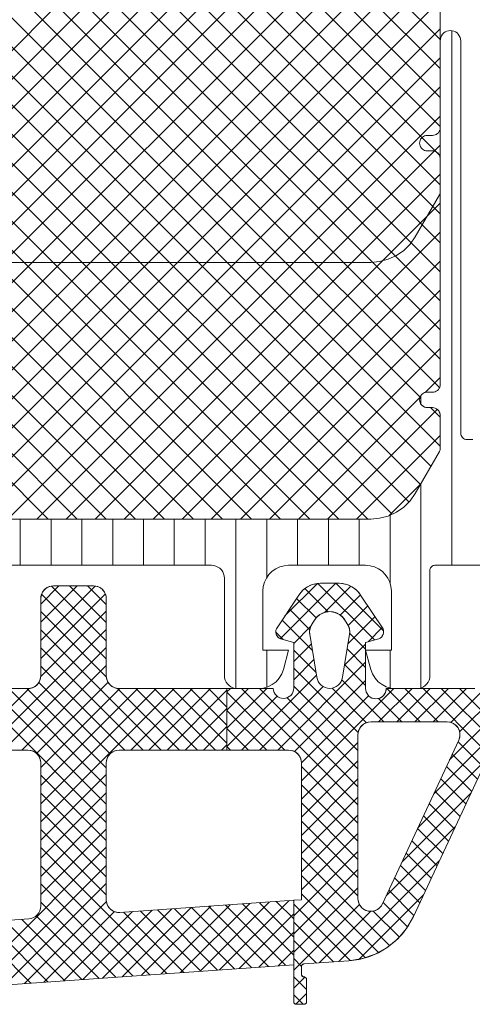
# Model space of a CAD drawing. Header units: metres. Extents: x 69 to 122.5, y -21.4 to -4.6.
# Tile 130 of 250: x 77.3832 to 77.4008, y -12.292 to -12.2537. Entities that reach past the tile are written whole.
import ezdxf

# ---------------------------------------------------------------- set-up
doc = ezdxf.new("R2010")
doc.units = ezdxf.units.M
doc.header["$LTSCALE"] = 0.02
doc.layers.add('032_Metallarbeiten-Fenster', color=7, linetype='Continuous', lineweight=5)

msp = doc.modelspace()

# ---------------------------------------------------------------- linework, layer by layer
at = {"layer": '032_Metallarbeiten-Fenster', "color": 251, "linetype": 'Continuous', "lineweight": 9, "true_color": 0x555555}
for p, q in [((77.353903, -12.231415), (77.395603, -12.273115)), ((77.355034, -12.231415), (77.396734, -12.273115)), ((77.356166, -12.231415), (77.397677, -12.272926)), ((77.357297, -12.231415), (77.398331, -12.272449)), ((77.358428, -12.231415), (77.39878, -12.271767)), ((77.35956, -12.231415), (77.399194, -12.271049)), ((77.360691, -12.231415), (77.399549, -12.270274)), ((77.361822, -12.231415), (77.39877, -12.268363)), ((77.362954, -12.231415), (77.399526, -12.267987)), ((77.364085, -12.231415), (77.39955, -12.26688)), ((77.365216, -12.231415), (77.39955, -12.265749)), ((77.366348, -12.231415), (77.39955, -12.264618)), ((77.367479, -12.231415), (77.39955, -12.263486)), ((77.368611, -12.231415), (77.39955, -12.262355)), ((77.369742, -12.231415), (77.39955, -12.261223)), ((77.370873, -12.231415), (77.39955, -12.260092)), ((77.372005, -12.231415), (77.39955, -12.258961)), ((77.373136, -12.231415), (77.39955, -12.257829)), ((77.374267, -12.231415), (77.39955, -12.256698)), ((77.375399, -12.231415), (77.39955, -12.255567)), ((77.37653, -12.231415), (77.39955, -12.254435)), ((77.353056, -12.2317), (77.394471, -12.273115)), ((77.35275, -12.232525), (77.39334, -12.273115)), ((77.35275, -12.233656), (77.392209, -12.273115)), ((77.35275, -12.234788), (77.391077, -12.273115)), ((77.35275, -12.235919), (77.389946, -12.273115)), ((77.35275, -12.23705), (77.388815, -12.273115)), ((77.35275, -12.238182), (77.387683, -12.273115)), ((77.364617, -12.273115), (77.39955, -12.238182)), ((77.35275, -12.239313), (77.386552, -12.273115)), ((77.365748, -12.273115), (77.39955, -12.239313)), ((77.35275, -12.240445), (77.38542, -12.273115)), ((77.36688, -12.273115), (77.39955, -12.240445)), ((77.35275, -12.241576), (77.384289, -12.273115)), ((77.368011, -12.273115), (77.39955, -12.241576)), ((77.369143, -12.273115), (77.39955, -12.242707)), ((77.370274, -12.273115), (77.39955, -12.243839)), ((77.371405, -12.273115), (77.39955, -12.24497)), ((77.372537, -12.273115), (77.39955, -12.246101)), ((77.373668, -12.273115), (77.39955, -12.247233)), ((77.374799, -12.273115), (77.39955, -12.248364)), ((77.375931, -12.273115), (77.39955, -12.249496)), ((77.377062, -12.273115), (77.39955, -12.250627)), ((77.378193, -12.273115), (77.39955, -12.251758)), ((77.379325, -12.273115), (77.39955, -12.25289)), ((77.380456, -12.273115), (77.39955, -12.254021)), ((77.4, -12.274915), (77.4, -12.254091)), ((77.381588, -12.273115), (77.39955, -12.255152)), ((77.382719, -12.273115), (77.39955, -12.256284)), ((77.38385, -12.273115), (77.39955, -12.257415)), ((77.384982, -12.273115), (77.39955, -12.258547)), ((77.386113, -12.273115), (77.39955, -12.259678)), ((77.387244, -12.273115), (77.39955, -12.260809)), ((77.388376, -12.273115), (77.39955, -12.261941)), ((77.389507, -12.273115), (77.39955, -12.263072)), ((77.390639, -12.273115), (77.39955, -12.264203)), ((77.39177, -12.273115), (77.39955, -12.265335)), ((77.392901, -12.273115), (77.39955, -12.266466)), ((77.398963, -12.268185), (77.39955, -12.267598)), ((77.394033, -12.273115), (77.398763, -12.268385)), ((77.3988, -12.268636), (77.3988, -12.268307)), ((77.395164, -12.273115), (77.399439, -12.26884)), ((77.399178, -12.268771), (77.399549, -12.269142)), ((77.396295, -12.273115), (77.399549, -12.269861)), ((77.397562, -12.27298), (77.398786, -12.271756)), ((77.3988, -12.279691), (77.3988, -12.271732)), ((77.3832, -12.274915), (77.3832, -12.273115)), ((77.3844, -12.274915), (77.3844, -12.273115)), ((77.3856, -12.274915), (77.3856, -12.273115)), ((77.3868, -12.274915), (77.3868, -12.273115)), ((77.388, -12.274915), (77.388, -12.273115)), ((77.3892, -12.274915), (77.3892, -12.273115)), ((77.3904, -12.274915), (77.3904, -12.273115)), ((77.3916, -12.279711), (77.3916, -12.273115)), ((77.3928, -12.275392), (77.3928, -12.273115)), ((77.394, -12.274915), (77.394, -12.273115)), ((77.3952, -12.274915), (77.3952, -12.273115)), ((77.3964, -12.274915), (77.3964, -12.273115)), ((77.3976, -12.275611), (77.3976, -12.272962)), ((77.384, -12.276425), (77.384709, -12.275715)), ((77.384, -12.277132), (77.385416, -12.275715)), ((77.384, -12.277839), (77.386117, -12.275722)), ((77.38655, -12.277856), (77.384417, -12.275723)), ((77.38655, -12.277149), (77.385116, -12.275715)), ((77.38655, -12.276442), (77.385823, -12.275715)), ((77.393326, -12.277773), (77.395484, -12.275616)), ((77.393506, -12.276886), (77.394769, -12.275623)), ((77.39519, -12.276727), (77.394283, -12.27582)), ((77.396993, -12.277824), (77.394792, -12.275622)), ((77.395061, -12.276745), (77.396075, -12.275732)), ((77.397346, -12.277469), (77.395493, -12.275616)), ((77.384, -12.278546), (77.386514, -12.276032)), ((77.38655, -12.278563), (77.384031, -12.276045)), ((77.394718, -12.276962), (77.393961, -12.276206)), ((77.395659, -12.276855), (77.396446, -12.276068)), ((77.394473, -12.277424), (77.393678, -12.276629)), ((77.395964, -12.277257), (77.396729, -12.276492)), ((77.399963, -12.281036), (77.404528, -12.276471)), ((77.383995, -12.279257), (77.38655, -12.276703)), ((77.386556, -12.279276), (77.384, -12.27672)), ((77.39458, -12.278238), (77.393395, -12.277053)), ((77.395966, -12.277962), (77.397012, -12.276916)), ((77.400307, -12.281399), (77.404787, -12.276919)), ((77.381845, -12.282115), (77.38655, -12.27741)), ((77.388687, -12.282115), (77.384, -12.277427)), ((77.39385, -12.277957), (77.394518, -12.277288)), ((77.396745, -12.27789), (77.397296, -12.277339)), ((77.39344, -12.277806), (77.393151, -12.277517)), ((77.39665, -12.278187), (77.396031, -12.277568)), ((77.382552, -12.282115), (77.38655, -12.278117)), ((77.38798, -12.282115), (77.384, -12.278134)), ((77.3928, -12.279659), (77.3928, -12.278215)), ((77.39385, -12.278664), (77.394536, -12.277978)), ((77.394721, -12.279087), (77.39385, -12.278215)), ((77.395824, -12.278811), (77.39665, -12.277986)), ((77.39665, -12.278894), (77.39593, -12.278175)), ((77.3976, -12.279688), (77.3976, -12.278215)), ((77.399919, -12.282494), (77.4043, -12.278114)), ((77.39385, -12.279372), (77.394637, -12.278584)), ((77.383259, -12.282115), (77.38655, -12.278824)), ((77.387273, -12.282115), (77.384, -12.278841)), ((77.393227, -12.282115), (77.39665, -12.278693)), ((77.396358, -12.281431), (77.39385, -12.278922)), ((77.39665, -12.279601), (77.395829, -12.278781)), ((77.391813, -12.282115), (77.394739, -12.27919)), ((77.381137, -12.282115), (77.383542, -12.279711)), ((77.38655, -12.284927), (77.381338, -12.279715)), ((77.38655, -12.28422), (77.382045, -12.279715)), ((77.38655, -12.283513), (77.382752, -12.279715)), ((77.38655, -12.282806), (77.383459, -12.279715)), ((77.383835, -12.282246), (77.386618, -12.279463)), ((77.386705, -12.282254), (77.383925, -12.279474)), ((77.384, -12.282789), (77.387073, -12.279715)), ((77.384, -12.283496), (77.38778, -12.279715)), ((77.384, -12.284203), (77.388487, -12.279715)), ((77.384, -12.28491), (77.389194, -12.279715)), ((77.389395, -12.282115), (77.386989, -12.279709)), ((77.387501, -12.282115), (77.389901, -12.279715)), ((77.390102, -12.282115), (77.387702, -12.279715)), ((77.388208, -12.282115), (77.390608, -12.279715)), ((77.390809, -12.282115), (77.388409, -12.279715)), ((77.39125, -12.281849), (77.389116, -12.279715)), ((77.39125, -12.281142), (77.389823, -12.279715)), ((77.39125, -12.280435), (77.39053, -12.279715)), ((77.39125, -12.279727), (77.391237, -12.279715)), ((77.39125, -12.27985), (77.391385, -12.279715)), ((77.39125, -12.280557), (77.392092, -12.279715)), ((77.39125, -12.281264), (77.392799, -12.279715)), ((77.39635, -12.284251), (77.391814, -12.279715)), ((77.39252, -12.282115), (77.394993, -12.279642)), ((77.39635, -12.283544), (77.392521, -12.279715)), ((77.39635, -12.28213), (77.39385, -12.279629)), ((77.393877, -12.282172), (77.39665, -12.2794)), ((77.39415, -12.283313), (77.397749, -12.279715)), ((77.396681, -12.281047), (77.39534, -12.279705)), ((77.397357, -12.281015), (77.395721, -12.279379)), ((77.397156, -12.281015), (77.398456, -12.279715)), ((77.398771, -12.281015), (77.397471, -12.279715)), ((77.397863, -12.281015), (77.399163, -12.279715)), ((77.399478, -12.281015), (77.398178, -12.279715)), ((77.39857, -12.281015), (77.39987, -12.279715)), ((77.401452, -12.282282), (77.398885, -12.279715)), ((77.399277, -12.281015), (77.400577, -12.279715)), ((77.401677, -12.2818), (77.399592, -12.279715)), ((77.401902, -12.281318), (77.400299, -12.279715)), ((77.388916, -12.282115), (77.39125, -12.279781)), ((77.393507, -12.282115), (77.39125, -12.279858)), ((77.39125, -12.281971), (77.393205, -12.280016)), ((77.39635, -12.282837), (77.393588, -12.280075)), ((77.394149, -12.282607), (77.396763, -12.279994)), ((77.398064, -12.281015), (77.397149, -12.280101)), ((77.389623, -12.282115), (77.39125, -12.280488)), ((77.3928, -12.282115), (77.39125, -12.280565)), ((77.39033, -12.282115), (77.39125, -12.281195)), ((77.392093, -12.282115), (77.39125, -12.281272)), ((77.399301, -12.283819), (77.401989, -12.281131)), ((77.391037, -12.282115), (77.39125, -12.281903)), ((77.391386, -12.282115), (77.39125, -12.281979)), ((77.39415, -12.284021), (77.39635, -12.281821)), ((77.401227, -12.282765), (77.400249, -12.281786)), ((77.401003, -12.283247), (77.400024, -12.282269)), ((77.39415, -12.284728), (77.39635, -12.282528)), ((77.39635, -12.284958), (77.39415, -12.282758)), ((77.398684, -12.285144), (77.401371, -12.282456)), ((77.400778, -12.283729), (77.3998, -12.282751)), ((77.384, -12.285617), (77.38655, -12.283067)), ((77.38655, -12.285634), (77.384, -12.283084)), ((77.39415, -12.285435), (77.39635, -12.283235)), ((77.39635, -12.285666), (77.39415, -12.283466)), ((77.400553, -12.284211), (77.399575, -12.283233)), ((77.384, -12.286324), (77.38655, -12.283774)), ((77.38655, -12.286341), (77.384, -12.283791)), ((77.39415, -12.286142), (77.39635, -12.283942)), ((77.398066, -12.286469), (77.400753, -12.283781)), ((77.400328, -12.284694), (77.39935, -12.283715)), ((77.39635, -12.286373), (77.39415, -12.284173)), ((77.400103, -12.285176), (77.399125, -12.284198)), ((77.384, -12.287031), (77.38655, -12.284481)), ((77.38655, -12.287048), (77.384, -12.284498)), ((77.39415, -12.286849), (77.39635, -12.284649)), ((77.399878, -12.285658), (77.3989, -12.28468)), ((77.39635, -12.28708), (77.39415, -12.28488)), ((77.397448, -12.287794), (77.400136, -12.285106)), ((77.384, -12.287738), (77.38655, -12.285188)), ((77.38655, -12.287755), (77.384, -12.285205)), ((77.39415, -12.287556), (77.39635, -12.285356)), ((77.399653, -12.28614), (77.398675, -12.285162)), ((77.39635, -12.287787), (77.39415, -12.285587)), ((77.399429, -12.286623), (77.39845, -12.285644)), ((77.38108, -12.291364), (77.38655, -12.285895)), ((77.388904, -12.290817), (77.384, -12.285912)), ((77.39385, -12.288564), (77.39635, -12.286063)), ((77.399204, -12.287105), (77.398225, -12.286127)), ((77.381841, -12.291311), (77.38655, -12.286603)), ((77.388244, -12.290864), (77.384, -12.28662)), ((77.397583, -12.289726), (77.39415, -12.286294)), ((77.3956, -12.290349), (77.399518, -12.286431)), ((77.398979, -12.287587), (77.398001, -12.286609)), ((77.39385, -12.289271), (77.39635, -12.28677)), ((77.397151, -12.290001), (77.39415, -12.287001)), ((77.382601, -12.291258), (77.38655, -12.28731)), ((77.387583, -12.29091), (77.384, -12.287327)), ((77.398754, -12.288069), (77.397776, -12.287091)), ((77.39385, -12.289978), (77.39635, -12.287477)), ((77.396641, -12.290199), (77.39415, -12.287708)), ((77.396388, -12.290268), (77.3989, -12.287756)), ((77.398529, -12.288551), (77.397551, -12.287573)), ((77.383361, -12.291205), (77.386557, -12.28801)), ((77.386922, -12.290956), (77.384, -12.288034)), ((77.387923, -12.290886), (77.390617, -12.288192)), ((77.388683, -12.290833), (77.391378, -12.288138)), ((77.389443, -12.29078), (77.392138, -12.288085)), ((77.390204, -12.290727), (77.392898, -12.288032)), ((77.390964, -12.290673), (77.393658, -12.287979)), ((77.393531, -12.290494), (77.391188, -12.288152)), ((77.39385, -12.290106), (77.391849, -12.288105)), ((77.39385, -12.289399), (77.39251, -12.288059)), ((77.39385, -12.288691), (77.393171, -12.288013)), ((77.39385, -12.287984), (77.393832, -12.287967)), ((77.396049, -12.290314), (77.39385, -12.288115)), ((77.39385, -12.290685), (77.396409, -12.288126)), ((77.398274, -12.289003), (77.397326, -12.288055)), ((77.386261, -12.291002), (77.383824, -12.288566)), ((77.384122, -12.291152), (77.386869, -12.288405)), ((77.384882, -12.291099), (77.387576, -12.288404)), ((77.385642, -12.291046), (77.388337, -12.288351)), ((77.386402, -12.290992), (77.389097, -12.288298)), ((77.387163, -12.290939), (77.389857, -12.288245)), ((77.389565, -12.290771), (77.387223, -12.288429)), ((77.390226, -12.290725), (77.387884, -12.288383)), ((77.390887, -12.290679), (77.388545, -12.288336)), ((77.391548, -12.290633), (77.389206, -12.28829)), ((77.392209, -12.290586), (77.389867, -12.288244)), ((77.39287, -12.29054), (77.390527, -12.288198)), ((77.391724, -12.29062), (77.39385, -12.288495)), ((77.394839, -12.290402), (77.396851, -12.288391)), ((77.397957, -12.289393), (77.396945, -12.288382)), ((77.383617, -12.291187), (77.381275, -12.288845)), ((77.384278, -12.291141), (77.381936, -12.288799)), ((77.384939, -12.291095), (77.382597, -12.288752)), ((77.3856, -12.291048), (77.383258, -12.288706)), ((77.395392, -12.290364), (77.39385, -12.288822)), ((77.392484, -12.290567), (77.39385, -12.289202)), ((77.394731, -12.29041), (77.39385, -12.289529)), ((77.393245, -12.290514), (77.39385, -12.289909)), ((77.39415, -12.290537), (77.39385, -12.290236)), ((77.39435, -12.291443), (77.39385, -12.290943)), ((77.39385, -12.291392), (77.394287, -12.290955)), ((77.393935, -12.292014), (77.39435, -12.291599)), ((77.394215, -12.292015), (77.39385, -12.29165))]:
    msp.add_line(p, q, dxfattribs=at)
at = {"layer": '032_Metallarbeiten-Fenster', "lineweight": 13}
for points in [[(77.39955, -12.232415), (77.39955, -12.257871), (77.39955, -12.257871), (77.399546, -12.257923), (77.399532, -12.257973), (77.39951, -12.258021), (77.39948, -12.258064), (77.399443, -12.258101), (77.3994, -12.258131), (77.399353, -12.258153), (77.399302, -12.258166), (77.39925, -12.258171), (77.399049, -12.258171), (77.399049, -12.258171), (77.398997, -12.258175), (77.398947, -12.258189), (77.398899, -12.258211), (77.398857, -12.258241), (77.39882, -12.258278), (77.39879, -12.258321), (77.398767, -12.258368), (77.398754, -12.258419), (77.398749, -12.258471), (77.398749, -12.258471), (77.398754, -12.258523), (77.398767, -12.258574), (77.39879, -12.258621), (77.39882, -12.258664), (77.398857, -12.258701), (77.398899, -12.258731), (77.398947, -12.258753), (77.398997, -12.258766), (77.399049, -12.258771), (77.39925, -12.258771), (77.39925, -12.258771), (77.399306, -12.258776), (77.399361, -12.258792), (77.399411, -12.258818), (77.399456, -12.258853), (77.399493, -12.258895), (77.399522, -12.258944), (77.399541, -12.258997), (77.399549, -12.259053), (77.399549, -12.26038), (77.399549, -12.26038), (77.399546, -12.260415), (77.399537, -12.260449), (77.399523, -12.26048), (77.398579, -12.262115), (77.398579, -12.262115), (77.398379, -12.262401), (77.398132, -12.262647), (77.397847, -12.262847), (77.397531, -12.262995), (77.397194, -12.263085), (77.396847, -12.263115), (77.355453, -12.263115)], [(77.355453, -12.273115), (77.396847, -12.273115), (77.396847, -12.273115), (77.397194, -12.273085), (77.397531, -12.272995), (77.397847, -12.272847), (77.398132, -12.272647), (77.398379, -12.272401), (77.398579, -12.272115), (77.399523, -12.27048), (77.399523, -12.27048), (77.399538, -12.270449), (77.399547, -12.270415), (77.39955, -12.27038), (77.39955, -12.269088), (77.39955, -12.269088), (77.399548, -12.269034), (77.399536, -12.268981), (77.399516, -12.268931), (77.399486, -12.268885), (77.399449, -12.268846), (77.399405, -12.268814), (77.399356, -12.26879), (77.399304, -12.268775), (77.39925, -12.26877), (77.39905, -12.26877), (77.39905, -12.26877), (77.398991, -12.268765), (77.398935, -12.268748), (77.398883, -12.26872), (77.398838, -12.268683), (77.398801, -12.268637), (77.398773, -12.268585), (77.398756, -12.268529), (77.39875, -12.268471), (77.39875, -12.268471), (77.398755, -12.268419), (77.398768, -12.268368), (77.39879, -12.268321), (77.39882, -12.268278), (77.398857, -12.268242), (77.3989, -12.268212), (77.398947, -12.26819), (77.398998, -12.268176), (77.39905, -12.268171), (77.39925, -12.268171), (77.39925, -12.268171), (77.399302, -12.268167), (77.399353, -12.268153), (77.399401, -12.268131), (77.399444, -12.268101), (77.399481, -12.268064), (77.399511, -12.268021), (77.399533, -12.267973), (77.399547, -12.267922), (77.399552, -12.26787), (77.399552, -12.254486), (77.399552, -12.254486), (77.399558, -12.254417), (77.399576, -12.25435), (77.399605, -12.254287), (77.399645, -12.25423), (77.399694, -12.25418), (77.399751, -12.25414), (77.399814, -12.254111), (77.399882, -12.254093), (77.399951, -12.254087), (77.399951, -12.254087), (77.40002, -12.254093), (77.400087, -12.254111), (77.40015, -12.25414), (77.400207, -12.25418), (77.400257, -12.25423), (77.400297, -12.254287), (77.400326, -12.25435), (77.400344, -12.254417), (77.40035, -12.254486), (77.40035, -12.269765), (77.40035, -12.269765), (77.400355, -12.269814), (77.400369, -12.269861), (77.400392, -12.269904), (77.400423, -12.269942), (77.400461, -12.269973), (77.400504, -12.269996), (77.400551, -12.27001), (77.4006, -12.270015), (77.400826, -12.270015)], [(77.40119, -12.274915), (77.39935, -12.274915), (77.39935, -12.274915), (77.399315, -12.274918), (77.399282, -12.274927), (77.39925, -12.274942), (77.399222, -12.274962), (77.399197, -12.274987), (77.399177, -12.275015), (77.399162, -12.275047), (77.399153, -12.27508), (77.39915, -12.275115), (77.39915, -12.279215), (77.39915, -12.279215), (77.399143, -12.279302), (77.39912, -12.279386), (77.399083, -12.279465), (77.399033, -12.279537), (77.398972, -12.279598), (77.3989, -12.279648), (77.398821, -12.279685), (77.398737, -12.279708), (77.39865, -12.279715), (77.397819, -12.279715), (77.397819, -12.279715), (77.397633, -12.279698), (77.397454, -12.279646), (77.397287, -12.279562), (77.397139, -12.279448), (77.397015, -12.279309), (77.396918, -12.279149), (77.396853, -12.278974), (77.39665, -12.278215), (77.39765, -12.278215), (77.39765, -12.275915), (77.39765, -12.275915), (77.397635, -12.275741), (77.39759, -12.275573), (77.397516, -12.275415), (77.397416, -12.275272), (77.397293, -12.275149), (77.39715, -12.275049), (77.396992, -12.274975), (77.396824, -12.27493), (77.39665, -12.274915), (77.39365, -12.274915), (77.39365, -12.274915), (77.393476, -12.27493), (77.393308, -12.274975), (77.39315, -12.275049), (77.393007, -12.275149), (77.392884, -12.275272), (77.392784, -12.275415), (77.39271, -12.275573), (77.392665, -12.275741), (77.39265, -12.275915), (77.39265, -12.278215), (77.39365, -12.278215), (77.393447, -12.278974), (77.393447, -12.278974), (77.393382, -12.279149), (77.393285, -12.279309), (77.393161, -12.279448), (77.393013, -12.279562), (77.392846, -12.279646), (77.392667, -12.279698), (77.392481, -12.279715), (77.39165, -12.279715), (77.39165, -12.279715), (77.391563, -12.279708), (77.391479, -12.279685), (77.3914, -12.279648), (77.391329, -12.279598), (77.391267, -12.279537), (77.391217, -12.279465), (77.39118, -12.279386), (77.391158, -12.279302), (77.39115, -12.279215), (77.39115, -12.275415), (77.39115, -12.275415), (77.391143, -12.275328), (77.39112, -12.275244), (77.391083, -12.275165), (77.391033, -12.275094), (77.390972, -12.275032), (77.3909, -12.274982), (77.390821, -12.274945), (77.390737, -12.274923), (77.39065, -12.274915), (77.36165, -12.274915)], [(77.380295, -12.291419), (77.39385, -12.290472), (77.39385, -12.287965), (77.387084, -12.288439), (77.387084, -12.288439), (77.386993, -12.288437), (77.386904, -12.288418), (77.38682, -12.288384), (77.386743, -12.288335), (77.386677, -12.288273), (77.386622, -12.2882), (77.386582, -12.288118), (77.386558, -12.28803), (77.38655, -12.28794), (77.38655, -12.282615), (77.38655, -12.282615), (77.386557, -12.282528), (77.38658, -12.282444), (77.386617, -12.282365), (77.386666, -12.282294), (77.386728, -12.282232), (77.3868, -12.282182), (77.386879, -12.282145), (77.386963, -12.282123), (77.38705, -12.282115), (77.39125, -12.282115), (77.39125, -12.279715), (77.38705, -12.279715), (77.38705, -12.279715), (77.386963, -12.279708), (77.386879, -12.279685), (77.3868, -12.279648), (77.386728, -12.279598), (77.386666, -12.279537), (77.386617, -12.279465), (77.38658, -12.279386), (77.386557, -12.279302), (77.38655, -12.279215), (77.38655, -12.276215), (77.38655, -12.276215), (77.386542, -12.276128), (77.386519, -12.276044), (77.386483, -12.275965), (77.386433, -12.275894), (77.386371, -12.275832), (77.3863, -12.275782), (77.386221, -12.275745), (77.386136, -12.275723), (77.38605, -12.275715), (77.3845, -12.275715), (77.3845, -12.275715), (77.384413, -12.275723), (77.384329, -12.275745), (77.38425, -12.275782), (77.384178, -12.275832), (77.384116, -12.275894), (77.384067, -12.275965), (77.38403, -12.276044), (77.384007, -12.276128), (77.384, -12.276215), (77.384, -12.279215), (77.384, -12.279215), (77.383992, -12.279302), (77.383969, -12.279386), (77.383933, -12.279465), (77.383883, -12.279537), (77.383821, -12.279598), (77.38375, -12.279648), (77.383671, -12.279685), (77.383586, -12.279708), (77.3835, -12.279715), (77.378, -12.279715)], [(77.402562, -12.279904), (77.398508, -12.288596), (77.398508, -12.288596), (77.398242, -12.289057), (77.397898, -12.289462), (77.397488, -12.289801), (77.397025, -12.290062), (77.396523, -12.290237), (77.395998, -12.290321), (77.394245, -12.290444), (77.394245, -12.290444), (77.394226, -12.290447), (77.394208, -12.290453), (77.394192, -12.290462), (77.394177, -12.290475), (77.394166, -12.29049), (77.394157, -12.290507), (77.394152, -12.290525), (77.39415, -12.290544), (77.39415, -12.290848), (77.39415, -12.290848), (77.394151, -12.290865), (77.394156, -12.290882), (77.394163, -12.290898), (77.394173, -12.290912), (77.394185, -12.290925), (77.3942, -12.290935), (77.394216, -12.290942), (77.394232, -12.290947), (77.39425, -12.290948), (77.39425, -12.290948), (77.394267, -12.29095), (77.394284, -12.290954), (77.3943, -12.290962), (77.394314, -12.290972), (77.394326, -12.290984), (77.394336, -12.290998), (77.394344, -12.291014), (77.394348, -12.291031), (77.39435, -12.291048), (77.39435, -12.291915), (77.39435, -12.291915), (77.394348, -12.291932), (77.394343, -12.291949), (77.394336, -12.291965), (77.394326, -12.291979), (77.394314, -12.291992), (77.3943, -12.292002), (77.394284, -12.292009), (77.394267, -12.292014), (77.39425, -12.292015), (77.39395, -12.292015), (77.39395, -12.292015), (77.393932, -12.292014), (77.393915, -12.292009), (77.3939, -12.292002), (77.393885, -12.291992), (77.393873, -12.291979), (77.393863, -12.291965), (77.393856, -12.291949), (77.393851, -12.291932), (77.39385, -12.291915), (77.39385, -12.287965), (77.39415, -12.287944), (77.39415, -12.282615), (77.39415, -12.282615), (77.394143, -12.282528), (77.39412, -12.282444), (77.394083, -12.282365), (77.394033, -12.282294), (77.393972, -12.282232), (77.3939, -12.282182), (77.393821, -12.282145), (77.393737, -12.282123), (77.39365, -12.282115), (77.39125, -12.282115), (77.39125, -12.279715), (77.39305, -12.279715), (77.39305, -12.279715), (77.39306, -12.279792), (77.393085, -12.279865), (77.393123, -12.279933), (77.393174, -12.279991), (77.393235, -12.280039), (77.393305, -12.280074), (77.393379, -12.280095), (77.393457, -12.280101), (77.393457, -12.280101), (77.393534, -12.280092), (77.393607, -12.280069), (77.393675, -12.280031), (77.393735, -12.279981), (77.393784, -12.279921), (77.39382, -12.279853), (77.393842, -12.279778), (77.39385, -12.279701), (77.39385, -12.277916), (77.393335, -12.277778), (77.393335, -12.277778), (77.393288, -12.277754), (77.393247, -12.277722), (77.393212, -12.277683), (77.393183, -12.277639), (77.393163, -12.277591), (77.393152, -12.27754), (77.39315, -12.277487), (77.393157, -12.277436), (77.393172, -12.277386), (77.394022, -12.276116), (77.394022, -12.276116), (77.394121, -12.275973), (77.394245, -12.27585), (77.394387, -12.27575), (77.394545, -12.275676), (77.394714, -12.275631), (77.394888, -12.275616), (77.395612, -12.275616), (77.395612, -12.275616), (77.395785, -12.275631), (77.395954, -12.275676), (77.396112, -12.27575), (77.396254, -12.27585), (77.396378, -12.275973), (77.396478, -12.276116), (77.397327, -12.277386), (77.397327, -12.277386), (77.397342, -12.277436), (77.397349, -12.277487), (77.397347, -12.27754), (77.397336, -12.277591), (77.397316, -12.277639), (77.397288, -12.277683), (77.397252, -12.277722), (77.397211, -12.277754), (77.397164, -12.277778), (77.39665, -12.277916), (77.39665, -12.279715), (77.39665, -12.279715), (77.396656, -12.279785), (77.396674, -12.279852), (77.396703, -12.279915), (77.396743, -12.279972), (77.396792, -12.280022), (77.39685, -12.280062), (77.396913, -12.280091), (77.39698, -12.280109), (77.39705, -12.280115), (77.39705, -12.280115), (77.397119, -12.280109), (77.397186, -12.280091), (77.39725, -12.280062), (77.397307, -12.280022), (77.397356, -12.279972), (77.397396, -12.279915), (77.397425, -12.279852), (77.397443, -12.279785), (77.39745, -12.279715), (77.400897, -12.279715)], [(77.378, -12.282115), (77.3835, -12.282115), (77.383586, -12.282123), (77.383671, -12.282145), (77.38375, -12.282182), (77.383821, -12.282232), (77.383883, -12.282294), (77.383933, -12.282365), (77.383969, -12.282444), (77.383992, -12.282528), (77.384, -12.282615), (77.384, -12.288188), (77.384, -12.288188), (77.383991, -12.288281), (77.383965, -12.288371), (77.383922, -12.288455), (77.383865, -12.288529), (77.383795, -12.288591), (77.383715, -12.288639), (77.383627, -12.288672), (77.383534, -12.288687), (77.378034, -12.289071)]]:
    msp.add_lwpolyline(points, dxfattribs=at)
at = {"layer": '032_Metallarbeiten-Fenster', "linetype": 'Continuous', "lineweight": 13}
for points in [[(77.39955, -12.232415), (77.39955, -12.267871), (77.39955, -12.267871), (77.399546, -12.267923), (77.399532, -12.267973), (77.39951, -12.268021), (77.39948, -12.268064), (77.399443, -12.268101), (77.3994, -12.268131), (77.399353, -12.268153), (77.399302, -12.268166), (77.39925, -12.268171), (77.399049, -12.268171), (77.399049, -12.268171), (77.398997, -12.268175), (77.398947, -12.268189), (77.398899, -12.268211), (77.398857, -12.268241), (77.39882, -12.268278), (77.39879, -12.268321), (77.398767, -12.268368), (77.398754, -12.268419), (77.398749, -12.268471), (77.398749, -12.268471), (77.398754, -12.268523), (77.398767, -12.268574), (77.39879, -12.268621), (77.39882, -12.268664), (77.398857, -12.268701), (77.398899, -12.268731), (77.398947, -12.268753), (77.398997, -12.268766), (77.399049, -12.268771), (77.39925, -12.268771), (77.39925, -12.268771), (77.399306, -12.268776), (77.399361, -12.268792), (77.399411, -12.268818), (77.399456, -12.268853), (77.399493, -12.268895), (77.399522, -12.268944), (77.399541, -12.268997), (77.399549, -12.269053), (77.399549, -12.27038), (77.399549, -12.27038), (77.399546, -12.270415), (77.399537, -12.270449), (77.399523, -12.27048), (77.398579, -12.272115), (77.398579, -12.272115), (77.398379, -12.272401), (77.398132, -12.272647), (77.397847, -12.272847), (77.397531, -12.272995), (77.397194, -12.273085), (77.396847, -12.273115), (77.355453, -12.273115)], [(77.355453, -12.273115), (77.396847, -12.273115), (77.396847, -12.273115), (77.397194, -12.273085), (77.397531, -12.272995), (77.397847, -12.272847), (77.398132, -12.272647), (77.398379, -12.272401), (77.398579, -12.272115), (77.399523, -12.27048), (77.399523, -12.27048), (77.399538, -12.270449), (77.399547, -12.270415), (77.39955, -12.27038), (77.39955, -12.269088), (77.39955, -12.269088), (77.399548, -12.269034), (77.399536, -12.268981), (77.399516, -12.268931), (77.399486, -12.268885), (77.399449, -12.268846), (77.399405, -12.268814), (77.399356, -12.26879), (77.399304, -12.268775), (77.39925, -12.26877), (77.39905, -12.26877), (77.39905, -12.26877), (77.398991, -12.268765), (77.398935, -12.268748), (77.398883, -12.26872), (77.398838, -12.268683), (77.398801, -12.268637), (77.398773, -12.268585), (77.398756, -12.268529), (77.39875, -12.268471), (77.39875, -12.268471), (77.398755, -12.268419), (77.398768, -12.268368), (77.39879, -12.268321), (77.39882, -12.268278), (77.398857, -12.268242), (77.3989, -12.268212), (77.398947, -12.26819), (77.398998, -12.268176), (77.39905, -12.268171), (77.39925, -12.268171), (77.39925, -12.268171), (77.399302, -12.268167), (77.399353, -12.268153), (77.399401, -12.268131), (77.399444, -12.268101), (77.399481, -12.268064), (77.399511, -12.268021), (77.399533, -12.267973), (77.399547, -12.267922), (77.399552, -12.26787), (77.399552, -12.254486), (77.399552, -12.254486), (77.399558, -12.254417), (77.399576, -12.25435), (77.399605, -12.254287), (77.399645, -12.25423), (77.399694, -12.25418), (77.399751, -12.25414), (77.399814, -12.254111), (77.399882, -12.254093), (77.399951, -12.254087), (77.399951, -12.254087), (77.40002, -12.254093), (77.400087, -12.254111), (77.40015, -12.25414), (77.400207, -12.25418), (77.400257, -12.25423), (77.400297, -12.254287), (77.400326, -12.25435), (77.400344, -12.254417), (77.40035, -12.254486), (77.40035, -12.269765), (77.40035, -12.269765), (77.400355, -12.269814), (77.400369, -12.269861), (77.400392, -12.269904), (77.400423, -12.269942), (77.400461, -12.269973), (77.400504, -12.269996), (77.400551, -12.27001), (77.4006, -12.270015), (77.400826, -12.270015)], [(77.40115, -12.274915), (77.39935, -12.274915), (77.39935, -12.274915), (77.399315, -12.274918), (77.399282, -12.274927), (77.39925, -12.274942), (77.399222, -12.274962), (77.399197, -12.274987), (77.399177, -12.275015), (77.399162, -12.275047), (77.399153, -12.27508), (77.39915, -12.275115), (77.39915, -12.279215), (77.39915, -12.279215), (77.399143, -12.279302), (77.39912, -12.279386), (77.399083, -12.279465), (77.399033, -12.279537), (77.398972, -12.279598), (77.3989, -12.279648), (77.398821, -12.279685), (77.398737, -12.279708), (77.39865, -12.279715), (77.397819, -12.279715), (77.397819, -12.279715), (77.397633, -12.279698), (77.397454, -12.279646), (77.397287, -12.279562), (77.397139, -12.279448), (77.397015, -12.279309), (77.396918, -12.279149), (77.396853, -12.278974), (77.39665, -12.278215), (77.39765, -12.278215), (77.39765, -12.275915), (77.39765, -12.275915), (77.397635, -12.275741), (77.39759, -12.275573), (77.397516, -12.275415), (77.397416, -12.275272), (77.397293, -12.275149), (77.39715, -12.275049), (77.396992, -12.274975), (77.396824, -12.27493), (77.39665, -12.274915), (77.39365, -12.274915), (77.39365, -12.274915), (77.393476, -12.27493), (77.393308, -12.274975), (77.39315, -12.275049), (77.393007, -12.275149), (77.392884, -12.275272), (77.392784, -12.275415), (77.39271, -12.275573), (77.392665, -12.275741), (77.39265, -12.275915), (77.39265, -12.278215), (77.39365, -12.278215), (77.393447, -12.278974), (77.393447, -12.278974), (77.393382, -12.279149), (77.393285, -12.279309), (77.393161, -12.279448), (77.393013, -12.279562), (77.392846, -12.279646), (77.392667, -12.279698), (77.392481, -12.279715), (77.39165, -12.279715), (77.39165, -12.279715), (77.391563, -12.279708), (77.391479, -12.279685), (77.3914, -12.279648), (77.391329, -12.279598), (77.391267, -12.279537), (77.391217, -12.279465), (77.39118, -12.279386), (77.391158, -12.279302), (77.39115, -12.279215), (77.39115, -12.275415), (77.39115, -12.275415), (77.391143, -12.275328), (77.39112, -12.275244), (77.391083, -12.275165), (77.391033, -12.275094), (77.390972, -12.275032), (77.3909, -12.274982), (77.390821, -12.274945), (77.390737, -12.274923), (77.39065, -12.274915), (77.36165, -12.274915)], [(77.378, -12.279715), (77.3835, -12.279715), (77.383597, -12.279706), (77.383691, -12.279677), (77.383777, -12.279631), (77.383853, -12.279569), (77.383915, -12.279493), (77.383961, -12.279406), (77.38399, -12.279313), (77.384, -12.279215), (77.384, -12.276215), (77.384009, -12.276118), (77.384038, -12.276024), (77.384084, -12.275937), (77.384146, -12.275862), (77.384222, -12.275799), (77.384308, -12.275753), (77.384402, -12.275725), (77.3845, -12.275715), (77.38605, -12.275715), (77.386147, -12.275725), (77.386241, -12.275753), (77.386327, -12.275799), (77.386403, -12.275862), (77.386465, -12.275937), (77.386511, -12.276024), (77.38654, -12.276118), (77.38655, -12.276215), (77.38655, -12.279215), (77.386559, -12.279313), (77.386588, -12.279406), (77.386634, -12.279493), (77.386696, -12.279569), (77.386772, -12.279631), (77.386858, -12.279677), (77.386952, -12.279706), (77.38705, -12.279715), (77.39125, -12.279715), (77.39125, -12.282115), (77.38705, -12.282115), (77.386952, -12.282125), (77.386858, -12.282153), (77.386772, -12.282199), (77.386696, -12.282262), (77.386634, -12.282337), (77.386588, -12.282424), (77.386559, -12.282518), (77.38655, -12.282615), (77.38655, -12.28794), (77.38656, -12.288042), (77.386591, -12.288139), (77.386641, -12.288228), (77.386709, -12.288305), (77.38679, -12.288367), (77.386883, -12.288411), (77.386982, -12.288435), (77.387084, -12.288439), (77.39385, -12.287965), (77.39385, -12.290472), (77.380295, -12.291419)], [(77.402562, -12.279904), (77.398508, -12.288596), (77.398316, -12.288946), (77.398079, -12.289267), (77.397801, -12.289554), (77.397488, -12.289801), (77.397145, -12.290005), (77.396778, -12.290161), (77.396394, -12.290267), (77.395998, -12.290321), (77.394245, -12.290444), (77.394226, -12.290447), (77.394208, -12.290453), (77.394192, -12.290462), (77.394177, -12.290475), (77.394166, -12.29049), (77.394157, -12.290507), (77.394152, -12.290525), (77.39415, -12.290544), (77.39415, -12.290848), (77.394152, -12.290868), (77.394157, -12.290886), (77.394167, -12.290904), (77.394179, -12.290919), (77.394194, -12.290931), (77.394211, -12.29094), (77.39423, -12.290946), (77.39425, -12.290948), (77.394269, -12.29095), (77.394288, -12.290956), (77.394305, -12.290965), (77.39432, -12.290977), (77.394333, -12.290992), (77.394342, -12.29101), (77.394348, -12.291028), (77.39435, -12.291048), (77.39435, -12.291915), (77.394348, -12.291935), (77.394342, -12.291953), (77.394333, -12.291971), (77.39432, -12.291986), (77.394305, -12.291998), (77.394288, -12.292008), (77.394269, -12.292013), (77.39425, -12.292015), (77.39395, -12.292015), (77.39393, -12.292013), (77.393911, -12.292008), (77.393894, -12.291998), (77.393879, -12.291986), (77.393866, -12.291971), (77.393857, -12.291953), (77.393851, -12.291935), (77.39385, -12.291915), (77.39385, -12.287965), (77.39415, -12.287944), (77.39415, -12.282615), (77.394141, -12.282518), (77.394112, -12.282424), (77.394066, -12.282337), (77.394004, -12.282262), (77.393928, -12.282199), (77.393842, -12.282153), (77.393748, -12.282125), (77.39365, -12.282115), (77.39125, -12.282115), (77.39125, -12.279715), (77.39305, -12.279715), (77.39306, -12.279792), (77.393085, -12.279865), (77.393123, -12.279933), (77.393174, -12.279991), (77.393235, -12.280039), (77.393305, -12.280074), (77.393379, -12.280095), (77.393457, -12.280101), (77.393534, -12.280092), (77.393607, -12.280069), (77.393675, -12.280031), (77.393735, -12.279981), (77.393784, -12.279921), (77.39382, -12.279853), (77.393842, -12.279778), (77.39385, -12.279701), (77.39385, -12.277916), (77.393335, -12.277778), (77.393283, -12.27775), (77.393237, -12.277713), (77.3932, -12.277667), (77.393172, -12.277615), (77.393155, -12.277559), (77.393149, -12.277501), (77.393155, -12.277442), (77.393172, -12.277386), (77.394022, -12.276116), (77.394094, -12.276007), (77.39418, -12.275909), (77.394279, -12.275822), (77.394387, -12.27575), (77.394505, -12.275692), (77.394629, -12.27565), (77.394757, -12.275624), (77.394888, -12.275616), (77.395612, -12.275616), (77.395742, -12.275624), (77.395871, -12.27565), (77.395994, -12.275692), (77.396112, -12.27575), (77.39622, -12.275822), (77.396319, -12.275909), (77.396405, -12.276007), (77.396478, -12.276116), (77.397327, -12.277386), (77.397344, -12.277442), (77.39735, -12.277501), (77.397344, -12.277559), (77.397327, -12.277615), (77.397299, -12.277667), (77.397262, -12.277713), (77.397216, -12.27775), (77.397164, -12.277778), (77.39665, -12.277916), (77.39665, -12.279715), (77.396657, -12.279793), (77.39668, -12.279868), (77.396717, -12.279937), (77.396767, -12.279998), (77.396827, -12.280048), (77.396896, -12.280085), (77.396971, -12.280107), (77.39705, -12.280115), (77.397128, -12.280107), (77.397203, -12.280085), (77.397272, -12.280048), (77.397332, -12.279998), (77.397382, -12.279937), (77.397419, -12.279868), (77.397442, -12.279793), (77.39745, -12.279715), (77.400897, -12.279715)], [(77.378034, -12.289071), (77.383534, -12.288687), (77.383627, -12.288672), (77.383715, -12.288639), (77.383795, -12.288591), (77.383865, -12.288529), (77.383922, -12.288455), (77.383965, -12.288371), (77.383991, -12.288281), (77.384, -12.288188), (77.384, -12.282615), (77.38399, -12.282518), (77.383961, -12.282424), (77.383915, -12.282337), (77.383853, -12.282262), (77.383777, -12.282199), (77.383691, -12.282153), (77.383597, -12.282125), (77.3835, -12.282115), (77.378, -12.282115)]]:
    msp.add_lwpolyline(points, dxfattribs=at)
for points in [[(77.39525, -12.279713), (77.39534, -12.279705), (77.395427, -12.279681), (77.395508, -12.279641), (77.395581, -12.279588), (77.395644, -12.279522), (77.395693, -12.279446), (77.395728, -12.279362), (77.395747, -12.279274), (77.396027, -12.277594), (77.396033, -12.277552), (77.396034, -12.277509), (77.396032, -12.277466), (77.396026, -12.277423), (77.396017, -12.277381), (77.396004, -12.27734), (77.395987, -12.2773), (77.395967, -12.277262), (77.395887, -12.277124), (77.395778, -12.276957), (77.395627, -12.276828), (77.395446, -12.276747), (77.39525, -12.276719), (77.395053, -12.276747), (77.394872, -12.276828), (77.394721, -12.276957), (77.394612, -12.277124), (77.394532, -12.277262), (77.394512, -12.2773), (77.394496, -12.27734), (77.394483, -12.277381), (77.394473, -12.277423), (77.394467, -12.277466), (77.394465, -12.277509), (77.394467, -12.277552), (77.394472, -12.277594), (77.394753, -12.279274), (77.394772, -12.279362), (77.394807, -12.279446), (77.394856, -12.279522), (77.394918, -12.279588), (77.394991, -12.279641), (77.395072, -12.279681), (77.39516, -12.279705)], [(77.396826, -12.288392), (77.39691, -12.288389), (77.396993, -12.288372), (77.397071, -12.288341), (77.397144, -12.288297), (77.397208, -12.288242), (77.397261, -12.288177), (77.397303, -12.288104), (77.400277, -12.281726), (77.400316, -12.281607), (77.400323, -12.281482), (77.400299, -12.28136), (77.400246, -12.281246), (77.400166, -12.28115), (77.400065, -12.281077), (77.399948, -12.281031), (77.399824, -12.281015), (77.39685, -12.281015), (77.396753, -12.281025), (77.396659, -12.281053), (77.396572, -12.281099), (77.396497, -12.281162), (77.396434, -12.281237), (77.396388, -12.281324), (77.39636, -12.281418), (77.39635, -12.281515), (77.39635, -12.287893), (77.396357, -12.287977), (77.396379, -12.288058), (77.396413, -12.288135), (77.39646, -12.288206), (77.396519, -12.288267), (77.396586, -12.288317), (77.396661, -12.288356), (77.396742, -12.288381)]]:
    msp.add_lwpolyline(points, close=True, dxfattribs=at)
at = {"layer": '032_Metallarbeiten-Fenster', "lineweight": 13}
for points in [[(77.394532, -12.277262), (77.394612, -12.277124), (77.394612, -12.277124), (77.39468, -12.277009), (77.394767, -12.27691), (77.394872, -12.276828), (77.39499, -12.276768), (77.395118, -12.276731), (77.39525, -12.276719), (77.395382, -12.276731), (77.395509, -12.276768), (77.395627, -12.276828), (77.395732, -12.27691), (77.39582, -12.277009), (77.395887, -12.277124), (77.395967, -12.277262), (77.395967, -12.277262), (77.396004, -12.27734), (77.396026, -12.277423), (77.396034, -12.277509), (77.396027, -12.277594), (77.395747, -12.279274), (77.395747, -12.279274), (77.395728, -12.279362), (77.395693, -12.279446), (77.395644, -12.279522), (77.395581, -12.279588), (77.395508, -12.279641), (77.395427, -12.279681), (77.39534, -12.279705), (77.39525, -12.279713), (77.39525, -12.279713), (77.39516, -12.279705), (77.395072, -12.279681), (77.394991, -12.279641), (77.394918, -12.279588), (77.394856, -12.279522), (77.394807, -12.279446), (77.394772, -12.279362), (77.394753, -12.279274), (77.394472, -12.277594), (77.394472, -12.277594), (77.394465, -12.277509), (77.394473, -12.277423), (77.394496, -12.27734)], [(77.400277, -12.281726), (77.397303, -12.288104), (77.397303, -12.288104), (77.397254, -12.288187), (77.39719, -12.288259), (77.397114, -12.288318), (77.397027, -12.28836), (77.396934, -12.288386), (77.396838, -12.288392), (77.396742, -12.288381), (77.396742, -12.288381), (77.39665, -12.288351), (77.396566, -12.288304), (77.396492, -12.288242), (77.396432, -12.288166), (77.396387, -12.288081), (77.39636, -12.287989), (77.39635, -12.287893), (77.39635, -12.281515), (77.39635, -12.281515), (77.396358, -12.281428), (77.39638, -12.281344), (77.396417, -12.281265), (77.396467, -12.281194), (77.396529, -12.281132), (77.3966, -12.281082), (77.396679, -12.281045), (77.396763, -12.281023), (77.39685, -12.281015), (77.399824, -12.281015), (77.399824, -12.281015), (77.399915, -12.281023), (77.400003, -12.281048), (77.400084, -12.281088), (77.400157, -12.281142), (77.40022, -12.281209), (77.400269, -12.281286), (77.400303, -12.28137), (77.400321, -12.28146), (77.400323, -12.281551), (77.400308, -12.281641)]]:
    msp.add_lwpolyline(points, close=True, dxfattribs=at)

doc.saveas('drawing.dxf')
